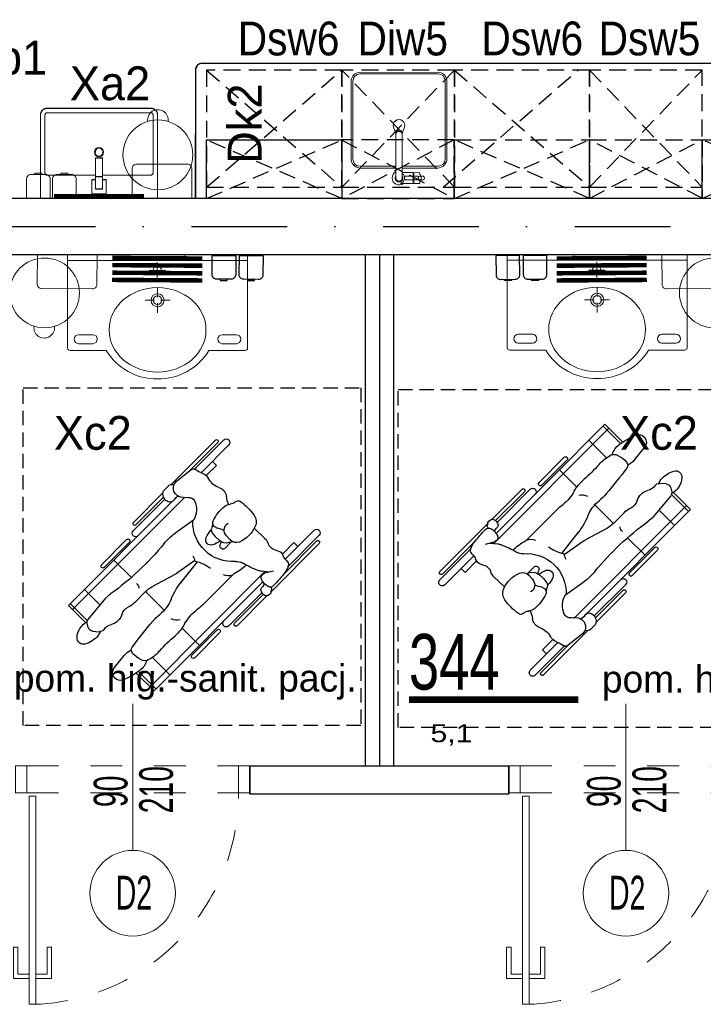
# Model space of a CAD drawing. Header units: millimetres. Extents: x 14495 to 271441, y -21035 to 2232.
# Tile 18 of 227: x 83581 to 83884, y -6124 to -5687. Entities that reach past the tile are written whole.
import ezdxf
from ezdxf.enums import TextEntityAlignment as Align

# ---------------------------------------------------------------- set-up
doc = ezdxf.new("R2010")
doc.units = ezdxf.units.MM
for name, pattern in [('$0$DASHED', [0.75, 0.5, -0.25]), ('DASHDOT', [1, 0.5, -0.25, 0, -0.25]), ('DASHED', [28.222222, 14.111111, -14.111111]), ('DASHED2', [9.525, 6.35, -3.175]), ('KRESKOWA2', [0.375, 0.25, -0.125])]:
    doc.linetypes.add(name, pattern=pattern)
for name, color, linetype in [('-- TECH  SYMBOLE', 1, 'Continuous'), ('-- TECH NIEPEŁNOSPRAWNI', 8, 'Continuous'), ('-- TECH SPRZĘT NIEPEŁN', 1, 'Continuous'), ('-- TECH WYPOSAŻENIE', 2, 'Continuous'), ('-TECH SANITARNA', 1, 'Continuous'), ('A-POW-NR', 1, 'Continuous'), ('A_OSIE', 252, 'DASHDOT'), ('A_PROJEKTOWANE', 3, 'Continuous'), ('A_SC_DZIAlOWE', 4, 'Continuous'), ('meble', 1, 'Continuous'), ('TECH Wyp.drobne', 1, 'Continuous')]:
    doc.layers.add(name, color=color, linetype=linetype)
for name, color, linetype, lineweight in [('03', 2, 'Continuous', 13), ('A_ARMATURA', 2, 'Continuous', 5), ('A_SANITARNE', 131, 'Continuous', 15), ('A_Stolarka_drzwi', 1, 'Continuous', 9), ('M_drzwi', 1, 'Continuous', 5), ('P-SANR-FIXT', 2, 'Continuous', 9), ('Q-SPCQ', 2, 'Continuous', 9), ('TECH Wyp-sanitar', 8, 'Continuous', 30)]:
    doc.layers.add(name, color=color, linetype=linetype, lineweight=lineweight)
doc.layers.add('A-POW', color=2, linetype='Continuous', plot=False)
doc.styles.add('arial-tab', font='arial.ttf')
doc.styles.add('ARIAL1_2', font='arial.ttf', dxfattribs={"width": 1.2})
doc.styles.add('arialce', font='ARIALN.TTF')
doc.styles.add('cent', font='swissel.ttf')
doc.styles.add('cg', font='GOTHIC.TTF')
doc.styles.add('ROMANS', font='romans', dxfattribs={"width": 0.6})
doc.styles.add('switz721ltexbt', font='swissel.ttf')

# ---------------------------------------------------------------- blocks, each defined once
blk = doc.blocks.new('DRZWI Z OSCIEZNICA NIEOKALAJACA 90')
at = {"linetype": 'DASHED'}
for p, q in [((-12, 5), (-12, 99)), ((0, 5), (0, 99))]:
    blk.add_line(p, q, dxfattribs=at)
at = {"ltscale": 0.05}
blk.add_line((-39.5, 52), (25.59, 52), dxfattribs=at)
for points in [[(-12, 99), (-12, 104), (0, 104), (0, 99)], [(93.91, 9.01), (1.43, 9.01), (1.43, 6.01), (93.91, 6.01)], [(-12, 0), (-12, 5), (0, 5), (0, 0)]]:
    blk.add_lwpolyline(points, close=True)
for points in [[(82.48, 9.01), (82.48, 16.01), (68.48, 16.01), (68.48, 14.01), (80.48, 14.01), (80.48, 9.01)], [(82.48, 6.01), (82.48, -0.99), (68.48, -0.99), (68.48, 1.01), (80.48, 1.01), (80.48, 6.01)]]:
    blk.add_lwpolyline(points)
at = {"linetype": 'DASHED'}
blk.add_arc((0, 5), 94, 2.4475, 90, dxfattribs=at)
blk = doc.blocks.new('SSCVCFDSS')
blk.add_line((0, 50.02), (0, 0))
blk.add_circle((0, -19), 19)
at = {"style": 'ROMANS', "text_generation_flag": 4, "width": 0.6}
blk.add_attdef('FD1-8', text='', height=13, rotation=270, dxfattribs=at).set_placement((6.15, 55.19), align=Align.RIGHT)
for tag, p in [('90', (-8.71, 25.47)), ('200', (8.16, 25.47))]:
    blk.add_attdef(tag, text='', height=13, rotation=270, dxfattribs=at).set_placement(p, align=Align.MIDDLE)
blk.add_attdef('AL6C', text='', height=13, dxfattribs=at).set_placement((-0.56, -18.64), align=Align.MIDDLE)
blk = doc.blocks.new('umywalka vb npnsp')
at = {"layer": 'A_SANITARNE', "color": 1}
for p, q in [((364034, 420745), (364034, 420781.5)), ((364034, 420745), (363997.5, 420745)), ((364034, 420745), (364034, 420708.5)), ((364034, 420745), (364070.5, 420745)), ((364032.5, 420626), (364032.5, 420668.5)), ((364019.5, 420613), (363977, 420613)), ((364032.5, 420600), (364032.5, 420557.5)), ((364045.5, 420613), (364088, 420613))]:
    blk.add_line(p, q, dxfattribs=at)
at = {"layer": 'A_SANITARNE', "color": 2}
for p, q in [((363682.5, 420460), (363745, 420460)), ((364382.5, 420460), (364320, 420460)), ((363745, 420420), (363682.5, 420420)), ((364320, 420420), (364382.5, 420420))]:
    blk.add_line(p, q, dxfattribs=at)
blk.add_lwpolyline([(363632.5, 420814), (363632.5, 420400, 0.368325), (363644, 420390), (363804.5, 420390, 0.267589), (364032.5, 420264), (364032.5, 420264, 0.267589), (364260.5, 420390), (364421, 420390, 0.368325), (364432.5, 420400), (364432.5, 420814), (363632.5, 420814)], format="xyb", dxfattribs=at)
blk.add_lwpolyline([(363632.5, 420814), (364432.5, 420814), (364432.5, 420789.5), (363632.5, 420789.5)], close=True, dxfattribs=at)
at = {"layer": 'A_SANITARNE', "color": 1}
for centre, radius in [((364034, 420745), 18.5), ((364032.5, 420613), 29), ((364032.5, 420613), 19)]:
    blk.add_circle(centre, radius, dxfattribs=at)
at = {"layer": 'A_SANITARNE', "color": 2}
for centre, start, end in [((363682.5, 420440), 90, 270), ((363745, 420440), 270, 90), ((364320, 420440), 90, 270), ((364382.5, 420440), 270, 90)]:
    blk.add_arc(centre, 20, start, end, dxfattribs=at)
blk.add_ellipse((364032.5, 420481.5), major_axis=(-215, 0), ratio=0.872093, dxfattribs=at)
blk = doc.blocks.new('umywalka niep')
at = {"layer": 'A_SANITARNE', "color": 2}
blk.add_rational_spline([(381657.8, 413758.7), (381657.8, 413759.6), (381658.4, 413760.2), (381659.3, 413760.2)], [1, 0.804737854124, 0.804737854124, 1], degree=3, dxfattribs=at)
blk.add_blockref('umywalka vb npnsp', (18028.8, -7053.8), dxfattribs=at)
blk = doc.blocks.new('Umywalka ceramiczna prostokątna - Umywalka nablatowa 60x45-V4-PW_K0')
at = {"layer": 'Q-SPCQ'}
for p, q in [((-13.5, 39.5), (-13.5, 2.5)), ((-11.5, 13.82), (-11.5, 39.5)), ((35.5, 42.5), (-10.5, 42.5)), ((-10.5, 40.5), (35.5, 40.5)), ((36.5, 39.5), (36.5, 13.82)), ((38.5, 2.5), (38.5, 39.5)), ((14, 20.41), (11, 20.41)), ((11, 20.41), (11, 18.11)), ((14, 20.41), (11, 20.41)), ((11, 12.15), (11, 18.11)), ((14, 18.11), (14, 20.41)), ((14, 18.11), (14, 12.15)), ((11, 12.82), (-10.5, 12.82)), ((9.32, 10.62), (9.32, 4.66)), ((11, 10.81), (9.51, 10.81)), ((11, 8.65), (11, 12.15)), ((14, 12.15), (11, 12.15)), ((35.5, 12.82), (14, 12.82)), ((14, 12.15), (14, 8.65)), ((15.46, 10.81), (14, 10.81)), ((15.65, 4.66), (15.65, 10.62)), ((9.47, 4.51), (15.5, 4.51)), ((11, 6.65), (11, 8.65)), ((14, 6.65), (11, 6.65)), ((14, 8.65), (14, 6.65)), ((-13.5, 2.5), (38.5, 2.5))]:
    blk.add_line(p, q, dxfattribs=at)
at = {"layer": 'Q-SPCQ', "flags": 128}
for points in [[(-10.5, 42.5), (-10.62, 42.5), (-10.74, 42.49), (-10.86, 42.48), (-10.98, 42.46), (-11.1, 42.44), (-11.21, 42.41), (-11.33, 42.38), (-11.44, 42.35), (-11.56, 42.31), (-11.67, 42.26), (-11.78, 42.21), (-11.89, 42.16), (-11.99, 42.1), (-12.09, 42.04), (-12.19, 41.98), (-12.29, 41.91), (-12.39, 41.83), (-12.48, 41.76), (-12.57, 41.67), (-12.65, 41.59), (-12.73, 41.5), (-12.81, 41.41), (-12.89, 41.32), (-12.96, 41.22), (-13.02, 41.12), (-13.09, 41.02), (-13.15, 40.91), (-13.2, 40.81), (-13.25, 40.7), (-13.3, 40.59), (-13.34, 40.47), (-13.37, 40.36), (-13.41, 40.24), (-13.43, 40.13), (-13.46, 40.01), (-13.47, 39.89), (-13.49, 39.77), (-13.5, 39.65), (-13.5, 39.53), (-13.5, 39.5)], [(-11.5, 39.5), (-11.5, 39.54), (-11.5, 39.58), (-11.49, 39.62), (-11.49, 39.66), (-11.48, 39.7), (-11.47, 39.74), (-11.46, 39.78), (-11.45, 39.81), (-11.44, 39.85), (-11.42, 39.89), (-11.4, 39.93), (-11.39, 39.96), (-11.37, 40), (-11.35, 40.03), (-11.33, 40.06), (-11.3, 40.1), (-11.28, 40.13), (-11.25, 40.16), (-11.22, 40.19), (-11.2, 40.22), (-11.17, 40.24), (-11.14, 40.27), (-11.11, 40.3), (-11.07, 40.32), (-11.04, 40.34), (-11.01, 40.36), (-10.97, 40.38), (-10.94, 40.4), (-10.9, 40.42), (-10.86, 40.43), (-10.82, 40.45), (-10.79, 40.46), (-10.75, 40.47), (-10.71, 40.48), (-10.67, 40.49), (-10.63, 40.49), (-10.59, 40.5), (-10.55, 40.5), (-10.51, 40.5), (-10.5, 40.5)], [(-11.49, 39.63), (-11.5, 39.59), (-11.5, 39.55), (-11.5, 39.51), (-11.5, 39.5)], [(-11.1, 40.3), (-11.13, 40.28), (-11.16, 40.25), (-11.19, 40.22), (-11.22, 40.2), (-11.24, 40.17)], [(-10.5, 40.5), (-10.54, 40.5), (-10.58, 40.5), (-10.62, 40.49), (-10.66, 40.49)], [(38.5, 39.5), (38.5, 39.62), (38.49, 39.74), (38.48, 39.86), (38.46, 39.98), (38.44, 40.1), (38.41, 40.21), (38.38, 40.33), (38.35, 40.44), (38.31, 40.56), (38.26, 40.67), (38.21, 40.78), (38.16, 40.89), (38.1, 40.99), (38.04, 41.09), (37.98, 41.19), (37.91, 41.29), (37.83, 41.39), (37.76, 41.48), (37.67, 41.57), (37.59, 41.65), (37.5, 41.73), (37.41, 41.81), (37.32, 41.89), (37.22, 41.96), (37.12, 42.02), (37.02, 42.09), (36.91, 42.15), (36.81, 42.2), (36.7, 42.25), (36.59, 42.3), (36.47, 42.34), (36.36, 42.37), (36.24, 42.41), (36.13, 42.43), (36.01, 42.46), (35.89, 42.47), (35.77, 42.49), (35.65, 42.5), (35.53, 42.5), (35.5, 42.5)], [(35.63, 40.49), (35.59, 40.5), (35.55, 40.5), (35.51, 40.5), (35.5, 40.5)], [(35.5, 40.5), (35.54, 40.5), (35.58, 40.5), (35.62, 40.49), (35.66, 40.49), (35.7, 40.48), (35.74, 40.47), (35.78, 40.46), (35.81, 40.45), (35.85, 40.44), (35.89, 40.42), (35.93, 40.4), (35.96, 40.39), (36, 40.37), (36.03, 40.35), (36.06, 40.33), (36.1, 40.3), (36.13, 40.28), (36.16, 40.25), (36.19, 40.22), (36.22, 40.2), (36.24, 40.17), (36.27, 40.14), (36.3, 40.11), (36.32, 40.07), (36.34, 40.04), (36.36, 40.01), (36.38, 39.97), (36.4, 39.94), (36.42, 39.9), (36.43, 39.86), (36.45, 39.82), (36.46, 39.79), (36.47, 39.75), (36.48, 39.71), (36.49, 39.67), (36.49, 39.63), (36.5, 39.59), (36.5, 39.55), (36.5, 39.51), (36.5, 39.5)], [(36.3, 40.1), (36.28, 40.13), (36.25, 40.16), (36.22, 40.19), (36.2, 40.22), (36.17, 40.24)], [(36.5, 39.5), (36.5, 39.54), (36.5, 39.58), (36.49, 39.62), (36.49, 39.66)], [(-11.5, 13.82), (-11.5, 13.78), (-11.5, 13.74), (-11.49, 13.7), (-11.49, 13.66)], [(-10.5, 12.82), (-10.54, 12.82), (-10.58, 12.82), (-10.62, 12.82), (-10.66, 12.83), (-10.7, 12.84), (-10.74, 12.85), (-10.78, 12.86), (-10.81, 12.87), (-10.85, 12.88), (-10.89, 12.9), (-10.93, 12.91), (-10.96, 12.93), (-11, 12.95), (-11.03, 12.97), (-11.06, 12.99), (-11.1, 13.02), (-11.13, 13.04), (-11.16, 13.07), (-11.19, 13.09), (-11.22, 13.12), (-11.24, 13.15), (-11.27, 13.18), (-11.3, 13.21), (-11.32, 13.24), (-11.34, 13.28), (-11.36, 13.31), (-11.38, 13.35), (-11.4, 13.38), (-11.42, 13.42), (-11.43, 13.45), (-11.45, 13.49), (-11.46, 13.53), (-11.47, 13.57), (-11.48, 13.61), (-11.49, 13.65), (-11.49, 13.69), (-11.5, 13.73), (-11.5, 13.77), (-11.5, 13.81), (-11.5, 13.82)], [(-11.3, 13.22), (-11.28, 13.19), (-11.25, 13.16), (-11.22, 13.13), (-11.2, 13.1), (-11.17, 13.07)], [(36.5, 13.82), (36.5, 13.78), (36.5, 13.74), (36.49, 13.7), (36.49, 13.66), (36.48, 13.62), (36.47, 13.58), (36.46, 13.54), (36.45, 13.5), (36.44, 13.46), (36.42, 13.43), (36.4, 13.39), (36.39, 13.36), (36.37, 13.32), (36.35, 13.29), (36.33, 13.25), (36.3, 13.22), (36.28, 13.19), (36.25, 13.16), (36.22, 13.13), (36.2, 13.1), (36.17, 13.07), (36.14, 13.05), (36.11, 13.02), (36.07, 13), (36.04, 12.98), (36.01, 12.95), (35.97, 12.94), (35.94, 12.92), (35.9, 12.9), (35.86, 12.89), (35.82, 12.87), (35.79, 12.86), (35.75, 12.85), (35.71, 12.84), (35.67, 12.83), (35.63, 12.83), (35.59, 12.82), (35.55, 12.82), (35.51, 12.82), (35.5, 12.82)], [(36.1, 13.02), (36.13, 13.04), (36.16, 13.07), (36.19, 13.09), (36.22, 13.12), (36.24, 13.15)], [(36.49, 13.69), (36.5, 13.73), (36.5, 13.77), (36.5, 13.81), (36.5, 13.82)], [(-10.63, 12.83), (-10.59, 12.82), (-10.55, 12.82), (-10.51, 12.82), (-10.5, 12.82)], [(35.5, 12.82), (35.54, 12.82), (35.58, 12.82), (35.62, 12.82), (35.66, 12.83)]]:
    blk.add_lwpolyline(points, dxfattribs=at)
at = {"layer": 'Q-SPCQ'}
for centre, radius, start, end in [((12.5, 23), 2, 0, 180), ((12.5, 23), 2, 180, 360), ((12.5, 23), 1.82, 165.1578, 180), ((12.5, 23), 1.82, 180, 191.3408), ((12.5, 23), 1.63, 175.3673, 180), ((12.5, 23), 1.63, 175.3673, 180), ((12.5, 23), 1.63, 180, 198.6206), ((12.5, 23), 1.63, 180, 198.6206), ((12.5, 23), 1.82, 208.9833, 219.7338), ((12.5, 23), 1.82, 95.8453, 146.6627), ((12.5, 23), 1.63, 216.8749, 225), ((12.5, 23), 1.63, 216.8749, 225), ((12.5, 23), 1.82, 85.131, 94.1833), ((12.5, 23), 1.82, 275.8453, 326.6627), ((12.5, 23), 1.82, 52.7593, 62.7191), ((12.5, 23), 1.63, 36.8749, 45), ((12.5, 23), 1.63, 36.8749, 45), ((12.5, 23), 1.82, 45, 49.4056), ((12.5, 23), 1.82, 28.9833, 39.7338), ((12.5, 23), 1.63, 0, 18.6206), ((12.5, 23), 1.63, 0, 18.6206), ((12.5, 23), 1.63, 355.3673, 360), ((12.5, 23), 1.63, 355.3673, 360), ((12.5, 23), 1.82, 345.1578, 360), ((12.5, 23), 1.82, 0, 11.3408), ((12.5, 23), 1.82, 225, 229.4056), ((12.5, 23), 1.82, 232.7593, 242.7191), ((12.5, 23), 1.82, 265.131, 274.1833), ((9.51, 10.62), 0.187, 90, 180), ((9.51, 10.62), 0.187, 120, 150), ((9.51, 10.62), 0.187, 120, 150), ((9.51, 10.62), 0.187, 120, 150), ((15.46, 10.62), 0.187, 0, 90), ((15.46, 10.62), 0.187, 30, 60), ((15.46, 10.62), 0.187, 30, 60), ((15.46, 10.62), 0.187, 30, 60), ((9.47, 4.66), 0.149, 180, 270), ((15.5, 4.66), 0.149, 270, 360)]:
    blk.add_arc(centre, radius, start, end, dxfattribs=at)
blk = doc.blocks.new('Sink-Top_Mount-Kitchen-All_in_One-KOHLER-Verse-K-RH28176 - NA-Stainless Steel-2198421-PW_K0')
at = {"layer": 'P-SANR-FIXT'}
for p, q in [((1.9, 28.2), (0.66, 28.2)), ((6.2, 28.2), (1.9, 28.2)), ((6.2, 28.2), (1.9, 28.2)), ((2.75, 26.59), (6.2, 26.59)), ((6.26, 28.04), (6.26, 28.14)), ((6.26, 28.04), (6.26, 28.14)), ((6.56, 27.9), (6.26, 28.04)), ((6.26, 28.04), (6.56, 27.9)), ((6.26, 23.44), (6.26, 28.04)), ((6.56, 28.04), (6.56, 27.9)), ((6.56, 27.9), (6.56, 28.04)), ((6.56, 23.58), (6.56, 27.9)), ((9.05, 28.14), (6.61, 28.1)), ((6.61, 28.1), (9.05, 28.14)), ((9.54, 26.51), (8.89, 26.39)), ((10.27, 26.63), (9.54, 26.51)), ((10.27, 26.63), (9.54, 26.51)), ((9.81, 26.38), (9.81, 25.09)), ((9.88, 26.5), (10.14, 26.61)), ((-1.4, 22.98), (-1.4, 25.74)), ((-1.4, 22.98), (-1.4, 5.99)), ((1.41, 22.98), (1.41, 25.63)), ((1.41, 5.98), (1.41, 22.98)), ((1.9, 23.29), (6.2, 23.29)), ((2.75, 24.89), (6.2, 24.89)), ((6.26, 23.44), (6.56, 23.58)), ((6.26, 23.35), (6.26, 23.44)), ((6.56, 23.58), (6.56, 23.44)), ((6.61, 23.39), (9.05, 23.35)), ((8.67, 25.31), (8.67, 26.18)), ((9.54, 24.98), (8.89, 25.09)), ((9.54, 24.98), (10.36, 24.84)), ((10.36, 24.84), (9.54, 24.98)), ((9.88, 24.98), (10.14, 24.87)), ((-21.21, 17.66), (-21.21, -17.66)), ((-17.34, 20.49), (-1.4, 20.49)), ((-17.09, 21.31), (-1.4, 21.31)), ((1.41, 21.31), (17.09, 21.31)), ((17.34, 20.49), (1.41, 20.49)), ((-20.52, 17.32), (-20.52, -17.32)), ((20.52, 17.32), (20.52, -17.32)), ((21.24, 17.15), (21.24, -17.15)), ((-1.4, 5.99), (-2.41, 3.21)), ((2.41, 3.21), (1.41, 5.98)), ((-18.02, -21.2), (18.02, -21.2)), ((-17.34, -20.49), (17.34, -20.49))]:
    blk.add_line(p, q, dxfattribs=at)
for centre, radius, start, end in [((0.01, 25.74), 3.1, 52.3561, 242.9065), ((0.01, 25.74), 3.1, 52.3561, 242.9065), ((0.01, 25.74), 1.74, 323.2478, 215.9549), ((0, 25.74), 1.41, 355.4368, 180), ((-0.19, 25.74), 2.6, 307.8866, 70.8028), ((6.2, 28.14), 0.0595, 0, 90), ((6.2, 28.14), 0.0595, 0, 90), ((6.06, 26.46), 0.196, 346.1171, 44.3003), ((6.62, 28.04), 0.0568, 91.0001, 180), ((6.62, 28.04), 0.0568, 91.0001, 180), ((6.79, 26.34), 0.228, 139.824, 187.5734), ((23.03, -242.25), 269.24, 93.1404, 93.4966), ((8.81, 26.2), 0.15, 130.7216, 188.3589), ((8.95, 26.03), 0.364, 100, 130.7216), ((9.96, 26.38), 0.142, 121.5021, 180), ((10.35, 25.74), 0.9, 270.5499, 95.556), ((10.35, 25.74), 0.9, 270.5499, 95.556), ((0.01, 25.74), 3.1, 296.7952, 307.6439), ((6.06, 25.03), 0.196, 315.6997, 13.8829), ((6.2, 23.35), 0.0595, 270, 360), ((6.79, 25.14), 0.228, 172.4266, 220.176), ((6.62, 23.44), 0.0568, 180, 268.9999), ((8.01, 34.63), 9.74, 261.7524, 271.6107), ((8.81, 25.29), 0.15, 171.6411, 229.2784), ((8.95, 25.45), 0.364, 229.2784, 260), ((9.93, 25.09), 0.12, 180, 244.398), ((-17.09, 17.15), 4.16, 90, 173.0533), ((-17.34, 17.32), 3.17, 90, 180), ((17.09, 17.15), 4.16, 360, 90), ((17.34, 17.32), 3.17, 0, 90), ((0, 2.33), 2.57, 160, 20), ((-17.34, -17.32), 3.18, 180, 270), ((17.34, -17.32), 3.17, 270, 360), ((17.09, -17.15), 4.16, 282.9402, 0), ((-17.09, -17.15), 4.16, 186.9467, 257.0598)]:
    blk.add_arc(centre, radius, start, end, dxfattribs=at)
for centre, major_axis, ratio, start_param, end_param in [((9.04, 25.73), (0, 2.42), 0.113203, 5.594218, 6.231005), ((0, 5.79), (1.41, 0), 0.945181, 2.930002, 6.494496), ((0, 6.35), (1.41, 0), 0.941223, 3.210567, 6.283185)]:
    blk.add_ellipse(centre, major_axis=major_axis, ratio=ratio, start_param=start_param, end_param=end_param, dxfattribs=at)
for points, knots in [([(2.45, 25.74), (2.45, 25.78), (2.45, 25.86), (2.46, 25.96), (2.47, 26.05), (2.47, 26.11), (2.48, 26.16), (2.49, 26.2), (2.49, 26.23), (2.5, 26.26), (2.51, 26.3), (2.52, 26.35), (2.54, 26.39), (2.55, 26.43), (2.57, 26.45), (2.59, 26.47), (2.61, 26.5), (2.65, 26.53), (2.69, 26.57), (2.73, 26.58), (2.75, 26.59)], [0, 0, 0, 0, 0.125, 0.25, 0.3125, 0.375, 0.4375, 0.46875, 0.5, 0.53125, 0.5625, 0.625, 0.6875, 0.71875, 0.75, 0.78125, 0.8125, 0.875, 0.9375, 1, 1, 1, 1]), ([(8.28, 26.59), (8.3, 26.58), (8.34, 26.56), (8.39, 26.53), (8.42, 26.5), (8.44, 26.47), (8.46, 26.45), (8.47, 26.42), (8.48, 26.39), (8.5, 26.34), (8.51, 26.29), (8.52, 26.25), (8.52, 26.22), (8.53, 26.19), (8.54, 26.15), (8.54, 26.1), (8.55, 26.04), (8.55, 25.96), (8.56, 25.86), (8.56, 25.78), (8.56, 25.74)], [-1, -1, -1, -1, -0.9375, -0.875, -0.8125, -0.78125, -0.75, -0.71875, -0.6875, -0.625, -0.5625, -0.53125, -0.5, -0.46875, -0.4375, -0.375, -0.3125, -0.25, -0.125, 0, 0, 0, 0]), ([(9.54, 26.51), (9.53, 26.56), (9.5, 26.67), (9.46, 26.79), (9.43, 26.89), (9.41, 26.96), (9.38, 27.03), (9.36, 27.09), (9.35, 27.14), (9.33, 27.18), (9.31, 27.24), (9.29, 27.3), (9.27, 27.36), (9.25, 27.42), (9.23, 27.5), (9.22, 27.55), (9.21, 27.59)], [0, 0, 0, 0, 0.125, 0.25, 0.3125, 0.375, 0.4375, 0.5, 0.53125, 0.5625, 0.625, 0.6875, 0.75, 0.8125, 0.875, 1, 1, 1, 1]), ([(2.45, 25.74), (2.45, 25.7), (2.45, 25.62), (2.46, 25.52), (2.47, 25.44), (2.47, 25.38), (2.48, 25.33), (2.49, 25.29), (2.49, 25.26), (2.5, 25.23), (2.51, 25.19), (2.52, 25.14), (2.54, 25.09), (2.55, 25.06), (2.57, 25.03), (2.59, 25.01), (2.61, 24.98), (2.65, 24.95), (2.69, 24.92), (2.73, 24.9), (2.75, 24.89)], [0, 0, 0, 0, 0.125, 0.25, 0.3125, 0.375, 0.4375, 0.46875, 0.5, 0.53125, 0.5625, 0.625, 0.6875, 0.71875, 0.75, 0.78125, 0.8125, 0.875, 0.9375, 1, 1, 1, 1]), ([(8.28, 24.9), (8.3, 24.9), (8.34, 24.92), (8.39, 24.95), (8.42, 24.99), (8.44, 25.01), (8.46, 25.04), (8.47, 25.06), (8.48, 25.09), (8.5, 25.14), (8.51, 25.19), (8.52, 25.23), (8.52, 25.26), (8.53, 25.29), (8.54, 25.33), (8.54, 25.38), (8.55, 25.44), (8.55, 25.52), (8.56, 25.62), (8.56, 25.7), (8.56, 25.74)], [-1, -1, -1, -1, -0.9375, -0.875, -0.8125, -0.78125, -0.75, -0.71875, -0.6875, -0.625, -0.5625, -0.53125, -0.5, -0.46875, -0.4375, -0.375, -0.3125, -0.25, -0.125, 0, 0, 0, 0]), ([(9.21, 23.89), (9.22, 23.93), (9.23, 23.98), (9.25, 24.06), (9.27, 24.12), (9.29, 24.18), (9.31, 24.25), (9.33, 24.3), (9.35, 24.35), (9.36, 24.39), (9.38, 24.45), (9.41, 24.52), (9.43, 24.59), (9.46, 24.69), (9.5, 24.82), (9.53, 24.92), (9.54, 24.98)], [0, 0, 0, 0, 0.125, 0.1875, 0.25, 0.3125, 0.375, 0.4375, 0.46875, 0.5, 0.5625, 0.625, 0.6875, 0.75, 0.875, 1, 1, 1, 1])]:
    blk.add_open_spline(points, degree=3, knots=knots, dxfattribs=at)
for points in [[(9.21, 27.59), (9.21, 27.64), (9.19, 27.73), (9.17, 27.84), (9.15, 27.94), (9.13, 28.02), (9.1, 28.08), (9.08, 28.12), (9.06, 28.13), (9.05, 28.14)], [(9.54, 26.51), (9.51, 26.65), (9.43, 26.92), (9.29, 27.29), (9.23, 27.49), (9.21, 27.59)], [(9.05, 23.35), (9.06, 23.35), (9.08, 23.36), (9.1, 23.4), (9.13, 23.47), (9.15, 23.54), (9.17, 23.64), (9.19, 23.76), (9.21, 23.85), (9.21, 23.89)], [(9.54, 24.98), (9.51, 24.83), (9.43, 24.56), (9.29, 24.2), (9.23, 23.99), (9.21, 23.89)]]:
    blk.add_open_spline(points, degree=3, dxfattribs=at)
blk = doc.blocks.new('niepełnosprawny')
at = {"layer": '-- TECH SPRZĘT NIEPEŁN', "color": 8, "linetype": 'DASHED2'}
blk.add_lwpolyline([(0, 0), (150, 0), (150, 150), (0, 150)], close=True, dxfattribs=at)
at = {"color": 252}
for p, q in [((48.81, 78.49), (98.5, 128.03)), ((50.55, 83.75), (96.73, 129.8)), ((103.44, 121.4), (95.9, 128.97)), ((104.29, 122.22), (96.73, 129.8)), ((96.56, 115.8), (89.65, 122.74)), ((102.89, 121.08), (93.5, 113.25)), ((106.38, 121.06), (104.56, 121.48)), ((108.08, 119.1), (108.33, 116.21)), ((67.44, 104.01), (78.65, 115.18)), ((68.64, 102.8), (79.85, 113.97)), ((76.53, 109.66), (84.24, 101.92)), ((124.41, 109.47), (118.88, 105.04)), ((46.67, 87.92), (59.79, 101)), ((49.48, 87.1), (63.48, 101.06)), ((48.59, 87.63), (60.89, 99.89)), ((95.34, 100.38), (90.54, 95.64)), ((125.99, 98.78), (133.76, 90.99)), ((126.68, 99.76), (134.59, 91.82)), ((81.65, 42.57), (132.83, 93.59)), ((88.32, 92.66), (83.28, 83.24)), ((86.14, 43.52), (134.59, 91.82)), ((90.52, 95.62), (98.8, 87.32)), ((119.74, 92.55), (127.51, 84.76)), ((23.27, 64.59), (42.97, 84.23)), ((45.28, 87.25), (43.68, 85.63)), ((41.51, 81.82), (36.44, 75.54)), ((48.38, 81.59), (49.73, 82.94)), ((58.81, 74.31), (64.73, 82.64)), ((76.71, 73.72), (81.8, 80.85)), ((77.24, 72.74), (86.69, 80.08)), ((106.69, 79.4), (114.39, 71.68)), ((24.38, 63.49), (36.36, 75.44)), ((107.51, 63.82), (118.72, 74.99)), ((23.2, 60.9), (36.17, 73.83)), ((25.41, 58.69), (37.73, 70.97)), ((82.76, 56.53), (96.49, 70.37)), ((108.71, 62.61), (119.92, 73.79)), ((34.45, 64.17), (32.68, 65.94)), ((34.45, 64.17), (39.01, 68.72)), ((60.48, 65.72), (62.59, 66.34)), ((66.1, 64.6), (64.24, 66.03)), ((66.22, 64.49), (67.8, 62.74)), ((68.33, 62.01), (69.79, 62.52)), ((67.59, 58), (65.78, 59.63)), ((68.36, 57.02), (68.78, 58.58)), ((68.57, 57.8), (71.18, 60.21)), ((91.02, 43.97), (105.75, 58.66)), ((91.79, 43.32), (104.58, 56.07)), ((92.39, 41.72), (105.68, 54.97)), ((62.36, 47.32), (66.88, 42.58)), ((81.85, 40.7), (81.48, 44.24)), ((69.17, 18.56), (90.42, 39.75)), ((81.37, 38.77), (82.34, 42.64)), ((81.79, 41.32), (81.96, 41.14)), ((90.63, 39.78), (89.62, 39.63)), ((92.27, 41.46), (91.49, 40.32)), ((63.27, 20.71), (76.18, 33.59)), ((65.48, 18.5), (79.33, 32.31)), ((68.06, 19.67), (82.57, 34.13)), ((68.78, 29.74), (73.88, 34.82)), ((68.78, 29.74), (70.54, 27.97))]:
    blk.add_line(p, q, dxfattribs=at)
for centre, radius, start, end in [((111.33, 117.6), 8.42, 92.0801, 152.3176), ((102.55, 125.67), 11.71, 309.8076, 344.0873), ((111.13, 123.23), 2.79, 344.0873, 92.0801), ((104.13, 119.6), 1.93, 77.0103, 129.8071), ((105.88, 118.9), 2.21, 4.9834, 77.0103), ((79.25, 114.58), 0.85, 314.9142, 134.9142), ((110.36, 109.57), 5.38, 124.7918, 166.9989), ((105.9, 115.99), 2.44, 304.7918, 4.9834), ((107.45, 119.78), 4.04, 282.636, 309.8076), ((-7.73, 182.16), 122.05, 309.0761, 324.4036), ((100.85, 104.43), 11.48, 129.8071, 144.4036), ((99.03, 112.19), 6.25, 286.0249, 346.9989), ((126.57, 106.78), 3.45, 336.8833, 128.6769), ((102.23, 101.07), 5.32, 106.0249, 155.0414), ((124.41, 98.13), 8.85, 128.6769, 154.4635), ((97.6, 119.15), 34.95, 323.1752, 336.8833), ((60.34, 100.44), 0.781, 314.9142, 134.9142), ((64.58, 99.95), 1.56, 314.9142, 134.9142), ((68.04, 103.4), 0.85, 134.9142, 314.9142), ((88.21, 107.59), 10.14, 314.6602, 335.0414), ((249.89, -78.93), 225.21, 126.7532, 130.4972), ((116.44, 99.76), 2.19, 46.2022, 126.7532), ((107.46, 90.39), 15.16, 28.3964, 46.2022), ((89.04, 101.08), 2.52, 214.2913, 270.2275), ((117.64, 95.9), 3.59, 329.7496, 28.3964), ((118.44, 103.54), 8.91, 287.5671, 323.1752), ((99.28, 86.8), 12.43, 134.6602, 151.8587), ((118.76, 74.62), 23.29, 130.4972, 140.9702), ((103.91, 103.91), 19.48, 311.2166, 329.7496), ((46.91, 85.64), 2.29, 95.9124, 135.2876), ((47.07, 84.08), 3.86, 21.6213, 95.9124), ((87.4, 100.04), 17.08, 292.3021, 320.9702), ((160.39, 39.43), 66.23, 131.2166, 139.4117), ((44.6, 79.33), 3.97, 23.0576, 141.0879), ((45.49, 83.83), 2.56, 135.2876, 199.0105), ((48.74, 84.75), 2.06, 299.3232, 21.6213), ((84.46, 68.62), 24.2, 129.0761, 144.5991), ((64.04, 93.53), 21.81, 324.4898, 331.8587), ((105.55, 55.79), 30.75, 112.3021, 130.5822), ((98.17, 81.67), 5.1, 343.6072, 29.25), ((51.53, 79.78), 3.63, 119.3232, 158.5971), ((41.65, 78.08), 7.18, 349.4627, 23.0576), ((95.54, 94.99), 19.16, 299.084, 319.4117), ((37.8, 74.45), 1.75, 141.0879, 213.4671), ((51.38, 76.27), 2.72, 169.4627, 244.8586), ((59.57, 57.07), 17.61, 355.5754, 91.6), ((82.24, 90.41), 17.58, 244.2845, 252.7304), ((114.36, 61.15), 19.56, 119.084, 142.3635), ((119.32, 74.39), 0.85, 314.9142, 134.9142), ((21.26, 63.51), 18.09, 22.0627, 33.4671), ((42.99, 72.32), 5.36, 202.0627, 241.4836), ((54.05, 81.97), 9.02, 244.8586, 301.8594), ((94.58, 77.41), 17.97, 192.1882, 216.1337), ((75.87, 90.84), 29.05, 315.2262, 322.3635), ((36.54, 60.45), 8.14, 18.4308, 61.4836), ((60.04, 63.6), 2.17, 14.0842, 114.5005), ((63.11, 64.55), 1.86, 52.4373, 106.2854), ((70.78, 58.8), 10.8, 113.3822, 135.1523), ((67.46, 66.49), 2.42, 342.2091, 113.3822), ((61.22, 68.49), 8.97, 318.6218, 342.2091), ((23.83, 64.04), 0.781, 134.9142, 314.9142), ((48.96, 64.59), 4.95, 198.4308, 262.4364), ((66.49, 49.45), 17.71, 114.5005, 141.3241), ((97.1, 72.89), 36.04, 194.0842, 199.799), ((65.53, 63.87), 0.929, 42.02, 52.4373), ((64.49, 59.76), 4.45, 344.6393, 42.02), ((70.25, 61.22), 1.38, 312.7414, 109.1452), ((104.65, 59.76), 1.56, 314.9142, 134.9142), ((108.11, 63.22), 0.85, 134.9142, 314.9142), ((24.3, 59.8), 1.56, 134.9142, 314.9142), ((46.78, 48.12), 11.66, 64.6399, 82.4364), ((48.23, 58.22), 3.45, 315.8677, 356.2431), ((56.18, 57.7), 4.51, 141.3241, 176.2431), ((63.24, 57.1), 3.58, 44.9142, 150.3518), ((65.2, 55.34), 3.58, 337.2881, 47.9487), ((78.06, 58.83), 5.46, 340.0191, 23.7416), ((52.03, 54.54), 1.84, 135.8677, 215.1309), ((70.93, 67.84), 24.94, 215.1309, 234.9585), ((56.31, 59.06), 13.21, 293.0477, 337.2881), ((82.68, 55.29), 5.58, 175.5754, 210.5582), ((62.59, 66.81), 22.64, 315.484, 332.9886), ((105.13, 55.52), 0.781, 314.9142, 134.9142), ((39.97, 30.07), 44.02, 20.7313, 30.5582), ((59.51, 51.55), 5.05, 234.9585, 293.0477), ((75.82, 43.64), 5.69, 6.0149, 20.7313), ((84.4, 42.12), 2.13, 59.267, 165.9433), ((81.38, 37.04), 8.04, 31.2032, 59.267), ((86.67, 45.33), 2.41, 274.4036, 322.7407), ((89.64, 43.07), 1.32, 82.6942, 142.7407), ((89.4, 41.25), 3.15, 19.3206, 82.6942), ((70.93, 46.43), 5.58, 223.6333, 251.3772), ((67.69, 36.81), 4.56, 8.0457, 71.3772), ((86.68, 40.25), 1.84, 314.2095, 31.2032), ((89.46, 40.71), 1.1, 211.3327, 278.7192), ((90.44, 41.04), 1.28, 278.7192, 325.6132), ((91.5, 41.99), 0.934, 325.6132, 19.3206), ((75.93, 37.98), 3.76, 188.0457, 250.1291), ((31.71, 96.75), 80.67, 308.4599, 314.2095), ((72.79, 29.3), 5.46, 41.141, 70.1291), ((78.49, 34.28), 2.1, 221.141, 280.3265), ((77.64, 38.93), 6.83, 280.3265, 308.4599), ((64.37, 19.61), 1.56, 134.9142, 314.9142), ((68.61, 19.12), 0.781, 134.9142, 314.9142)]:
    blk.add_arc(centre, radius, start, end, dxfattribs=at)
blk = doc.blocks.new('POW')
at = {"const_width": 5}
blk.add_lwpolyline([(125.32, 0), (0, 0)], dxfattribs=at)
at = {"style": 'switz721ltexbt'}
blk.add_attdef('001', (-1.78, 12.35), '', height=41.18, dxfattribs=at)

msp = doc.modelspace()

# ---------------------------------------------------------------- linework, layer by layer
at = {"layer": '-- TECH WYPOSAŻENIE', "color": 2}
for p, q in [((83658.93, -5708.97), (83658.92, -5765.97)), ((83659.02, -5708.97), (83659.02, -5765.97)), ((83993.94, -5705.97), (83661.93, -5705.97)), ((83994.03, -5705.97), (83662.02, -5705.97))]:
    msp.add_line(p, q, dxfattribs=at)
at = {"layer": '-- TECH WYPOSAŻENIE', "color": 252, "linetype": 'KRESKOWA2', "ltscale": 30}
for p, q in [((83663.94, -5708.97), (83723.94, -5760.97)), ((83663.94, -5760.97), (83723.94, -5708.97)), ((83773.97, -5760.94), (83723.94, -5708.97)), ((83773.94, -5708.94), (83724.01, -5760.97)), ((83768.93, -5760.94), (83828.93, -5708.94)), ((83773.94, -5708.94), (83833.94, -5760.94)), ((83833.94, -5760.96), (83883.94, -5708.96)), ((83833.94, -5708.96), (83883.94, -5760.96))]:
    msp.add_line(p, q, dxfattribs=at)
at = {"layer": '-- TECH WYPOSAŻENIE', "color": 1, "linetype": 'KRESKOWA2', "ltscale": 30}
for p, q in [((83663.94, -5765.97), (83723.94, -5739.95)), ((83723.94, -5765.94), (83663.94, -5739.96)), ((83723.88, -5739.96), (83773.88, -5765.95)), ((83773.88, -5739.93), (83723.9, -5765.98)), ((83833.94, -5765.91), (83773.93, -5739.94)), ((83773.94, -5765.94), (83833.93, -5739.92)), ((83883.94, -5765.9), (83833.93, -5739.92)), ((83833.94, -5765.92), (83883.93, -5739.9)), ((83943.94, -5765.88), (83883.93, -5739.9)), ((83883.94, -5765.91), (83943.93, -5739.88))]:
    msp.add_line(p, q, dxfattribs=at)
at = {"layer": '-- TECH WYPOSAŻENIE', "color": 252, "linetype": 'KRESKOWA2', "ltscale": 30}
for points in [[(83663.94, -5708.97), (83663.94, -5760.97), (83723.94, -5760.97), (83723.94, -5708.97)], [(83773.97, -5760.94), (83773.94, -5708.94), (83723.94, -5708.97), (83723.96, -5760.97)], [(83773.94, -5708.94), (83773.94, -5760.94), (83833.94, -5760.94), (83833.94, -5708.94)], [(83833.94, -5708.96), (83833.94, -5760.96), (83883.94, -5760.96), (83883.94, -5708.96)]]:
    msp.add_lwpolyline(points, close=True, dxfattribs=at)
at = {"layer": '-- TECH WYPOSAŻENIE', "color": 1, "linetype": 'KRESKOWA2', "ltscale": 30}
for points in [[(83723.94, -5765.96), (83773.88, -5765.95), (83773.88, -5739.95), (83723.88, -5739.96)], [(83773.93, -5739.94), (83833.93, -5739.92), (83833.94, -5765.92), (83773.94, -5765.94)], [(83833.93, -5739.92), (83883.93, -5739.9), (83883.94, -5765.91), (83833.94, -5765.92)], [(83883.93, -5739.9), (83943.93, -5739.88), (83943.94, -5765.89), (83883.94, -5765.91)]]:
    msp.add_lwpolyline(points, close=True, dxfattribs=at)
at = {"layer": '-- TECH WYPOSAŻENIE', "color": 2}
for centre in [(83661.93, -5708.97), (83662.02, -5708.97)]:
    msp.add_arc(centre, 3, 89.9995, 179.9995, dxfattribs=at)
at = {"layer": '-TECH SANITARNA', "color": 1, "const_width": 2}
for points in [[(83596.16, -5765), (83636.16, -5765)], [(83621.98, -5802.12), (83661.98, -5802.37)], [(83621.98, -5802.12), (83661.98, -5802.37)], [(83859.4, -5802.12), (83819.4, -5802.37)], [(83859.4, -5802.12), (83819.4, -5802.37)]]:
    msp.add_lwpolyline(points, dxfattribs=at)
at = {"layer": '-TECH SANITARNA', "color": 1, "linetype": '$0$DASHED', "ltscale": 5, "const_width": 2}
for points in [[(83622.04, -5792.39), (83662.04, -5792.63)], [(83859.34, -5792.39), (83819.34, -5792.63)], [(83622.02, -5795.57), (83662.02, -5795.82)], [(83859.35, -5795.57), (83819.36, -5795.82)], [(83622, -5798.94), (83662, -5799.19)], [(83622, -5798.94), (83662, -5799.19)], [(83859.38, -5798.94), (83819.38, -5799.19)], [(83859.38, -5798.94), (83819.38, -5799.19)]]:
    msp.add_lwpolyline(points, dxfattribs=at)
at = {"layer": '03', "color": 1}
for points in [[(83632.88, -5750.77), (83655.38, -5750.77, -0.414214), (83657.38, -5752.77), (83657.38, -5765.77), (83630.88, -5765.77), (83630.88, -5752.77, -0.414214)], [(83586.02, -5755.29), (83592.52, -5755.29, -0.414214), (83594.52, -5757.29), (83594.52, -5765.79), (83584.02, -5765.79), (83584.02, -5757.29, -0.414214)], [(83597.52, -5755.29), (83604.02, -5755.29, -0.414214), (83606.02, -5757.29), (83606.02, -5765.79), (83595.52, -5765.79), (83595.52, -5757.29, -0.414214)], [(83613.15, -5806.15), (83590.65, -5805.94, -0.414214), (83588.67, -5803.92), (83588.8, -5790.92), (83615.3, -5791.17), (83615.17, -5804.17, -0.414214)], [(83868.22, -5806.15), (83890.72, -5805.94, 0.414214), (83892.7, -5803.92), (83892.57, -5790.92), (83866.08, -5791.17), (83866.2, -5804.17, 0.414214)]]:
    msp.add_lwpolyline(points, format="xyb", close=True, dxfattribs=at)
for points in [[(83587.72, -5755.29), (83590.82, -5755.29), (83590.82, -5754.74), (83587.72, -5754.74)], [(83599.22, -5755.29), (83602.32, -5755.29), (83602.32, -5754.74), (83599.22, -5754.74)]]:
    msp.add_lwpolyline(points, close=True, dxfattribs=at)
for centre in [(83642.29, -5746.6), (83591.98, -5807.91), (83591.98, -5807.91), (83889.39, -5807.91), (83889.39, -5807.91)]:
    msp.add_circle(centre, 15.5, dxfattribs=at)
for centre, start, end in [((83642.29, -5731.1), 351.5473, 188.4538), ((83591.81, -5823.4), 170.8922, 7.7986), ((83591.81, -5823.4), 170.8922, 7.7986)]:
    msp.add_arc(centre, 4.56, start, end, dxfattribs=at)
at = {"layer": 'A_OSIE', "ltscale": 85}
msp.add_line((82295.57, -5778.37), (86562.74, -5778.37), dxfattribs=at)
at = {"layer": 'A_PROJEKTOWANE'}
for p, q in [((83384.71, -5765.87), (83585.53, -5765.87)), ((83549.79, -5765.87), (84102.56, -5765.87)), ((83384.71, -5790.87), (84102.56, -5790.87)), ((83683.11, -6030.37), (83683.11, -6017.87)), ((83683.11, -6017.87), (83683.11, -6030.37)), ((83683.11, -6017.87), (83683.11, -6030.37)), ((83683.11, -6017.87), (83683.11, -6030.37))]:
    msp.add_line(p, q, dxfattribs=at)
at = {"layer": 'A_SANITARNE'}
for points in [[(83654.31, -5791.56), (83654.31, -5791.47), (83654.25, -5791.41), (83654.16, -5791.41)], [(83827.07, -5791.56), (83827.07, -5791.47), (83827.13, -5791.41), (83827.22, -5791.41)]]:
    msp.add_rational_spline(points, [1, 0.804737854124, 0.804737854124, 1], degree=3, dxfattribs=at)
at = {"layer": 'A_SC_DZIAlOWE'}
for p, q in [((83734.29, -5790.87), (83734.29, -6017.87)), ((83740.69, -5790.87), (83740.69, -6017.87)), ((83746.94, -5790.87), (83746.94, -6017.87)), ((83683.11, -6017.87), (83798.13, -6017.87)), ((83798.13, -6030.37), (83798.13, -6017.87)), ((83798.13, -6017.87), (83798.13, -6030.37)), ((83683.11, -6030.37), (83798.13, -6030.37))]:
    msp.add_line(p, q, dxfattribs=at)
at = {"layer": 'meble', "color": 1, "linetype": 'DASHED', "ltscale": 5}
msp.add_lwpolyline([(83663.94, -5739.96), (83723.94, -5739.95), (83723.94, -5765.95), (83663.94, -5765.97)], close=True, dxfattribs=at)
at = {"layer": 'TECH Wyp.drobne', "color": 1}
for points in [[(83674.82, -5801.83), (83668.32, -5801.78, -0.414214), (83666.34, -5799.76), (83666.41, -5791.26), (83676.91, -5791.34), (83676.84, -5799.84, -0.414214)], [(83674.82, -5801.83), (83668.32, -5801.78, -0.414214), (83666.34, -5799.76), (83666.41, -5791.26), (83676.91, -5791.34), (83676.84, -5799.84, -0.414214)], [(83686.89, -5801.92), (83680.39, -5801.87, -0.414214), (83678.4, -5799.86), (83678.47, -5791.36), (83688.97, -5791.44), (83688.9, -5799.94, -0.414214)], [(83686.89, -5801.92), (83680.39, -5801.87, -0.414214), (83678.4, -5799.86), (83678.47, -5791.36), (83688.97, -5791.44), (83688.9, -5799.94, -0.414214)], [(83794.49, -5801.92), (83800.99, -5801.87, 0.414214), (83802.97, -5799.86), (83802.9, -5791.36), (83792.4, -5791.44), (83792.47, -5799.94, 0.414214)], [(83794.49, -5801.92), (83800.99, -5801.87, 0.414214), (83802.97, -5799.86), (83802.9, -5791.36), (83792.4, -5791.44), (83792.47, -5799.94, 0.414214)], [(83806.55, -5801.83), (83813.05, -5801.78, 0.414214), (83815.03, -5799.76), (83814.97, -5791.26), (83804.47, -5791.34), (83804.54, -5799.84, 0.414214)], [(83806.55, -5801.83), (83813.05, -5801.78, 0.414214), (83815.03, -5799.76), (83814.97, -5791.26), (83804.47, -5791.34), (83804.54, -5799.84, 0.414214)]]:
    msp.add_lwpolyline(points, format="xyb", close=True, dxfattribs=at)
for points in [[(83673.12, -5801.81), (83670.02, -5801.79), (83670.02, -5802.34), (83673.12, -5802.36)], [(83673.12, -5801.81), (83670.02, -5801.79), (83670.02, -5802.34), (83673.12, -5802.36)], [(83685.19, -5801.91), (83682.09, -5801.88), (83682.08, -5802.44), (83685.18, -5802.46)], [(83685.19, -5801.91), (83682.09, -5801.88), (83682.08, -5802.44), (83685.18, -5802.46)], [(83796.19, -5801.91), (83799.29, -5801.88), (83799.29, -5802.44), (83796.19, -5802.46)], [(83796.19, -5801.91), (83799.29, -5801.88), (83799.29, -5802.44), (83796.19, -5802.46)], [(83808.25, -5801.81), (83811.35, -5801.79), (83811.36, -5802.34), (83808.26, -5802.36)], [(83808.25, -5801.81), (83811.35, -5801.79), (83811.36, -5802.34), (83808.26, -5802.36)]]:
    msp.add_lwpolyline(points, close=True, dxfattribs=at)

# ---------------------------------------------------------------- block references
at = {"layer": '-- TECH NIEPEŁNOSPRAWNI', "xscale": -1}
for p, rotation in [((83732.43, -5850.02), 89.9960698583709), ((83732.43, -5850.02), 89.9960698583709), ((83748.94, -6000.82), 269.996069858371)]:
    msp.add_blockref('niepełnosprawny', p, dxfattribs=dict(at, rotation=rotation))
at = {"layer": 'A-POW-NR'}
ref = msp.add_blockref('POW', (83492.65, -5988.14), dxfattribs=dict(at, xscale=0.6, yscale=0.6, zscale=0.6))
ref.add_attrib('88,88', '5.1', dxfattribs={"layer": 'A-POW', "height": 8, "style": 'ARIAL1_2', "width": 1.2}).set_placement((83520.87, -6007), align=Align.RIGHT)
ref.add_attrib('POKOJ', 'pom. hig.-sanit. pacj.', (83578.33, -5984.93), dxfattribs={"layer": 'A-POW', "height": 12, "style": 'arialce', "width": 1.2})
ref.add_attrib('001', '345', (83492.65, -5983.63), dxfattribs={"layer": '0', "height": 24.71, "style": 'switz721ltexbt', "width": 0.7})
ref = msp.add_blockref('POW', (83753.77, -5988.56), dxfattribs=dict(at, xscale=0.6, yscale=0.6, zscale=0.6))
ref.add_attrib('88,88', '5,1', dxfattribs={"layer": 'A-POW', "height": 8, "style": 'ARIAL1_2', "width": 1.2}).set_placement((83781.99, -6007.41), align=Align.RIGHT)
ref.add_attrib('POKOJ', 'pom. hig.-sanit. pacj.', (83839.45, -5985.35), dxfattribs={"layer": 'A-POW', "height": 12, "style": 'arialce', "width": 1.2})
ref.add_attrib('001', '344', (83753.77, -5984.05), dxfattribs={"layer": '0', "height": 24.71, "style": 'switz721ltexbt', "width": 0.7})
at = {"layer": 'A_ARMATURA', "ltscale": 0.05, "xscale": -0.1, "yscale": 0.1, "zscale": 0.1}
for p in [(121848.28, -47167.07), (122043.47, -47166.9)]:
    msp.add_blockref('umywalka niep', p, dxfattribs=at)
at = {"layer": 'A_Stolarka_drzwi', "rotation": 269.9999999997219}
for p in [(83579.11, -6029.87), (83798.13, -6029.87)]:
    msp.add_blockref('DRZWI Z OSCIEZNICA NIEOKALAJACA 90', p, dxfattribs=at)
at = {"layer": 'M_drzwi'}
ref = msp.add_blockref('SSCVCFDSS', (83631.11, -6055.46), dxfattribs=dict(at, xscale=-1, rotation=359.9999999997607))
ref.add_attrib('90', '210', dxfattribs={"layer": '0', "height": 15, "rotation": 270, "style": 'cent', "text_generation_flag": 6, "width": 0.6}).set_placement((83641.49, -6028.48), align=Align.MIDDLE)
ref.add_attrib('200', '90', dxfattribs={"layer": '0', "height": 15, "rotation": 270, "style": 'cent', "text_generation_flag": 6, "width": 0.6}).set_placement((83621.27, -6029.23), align=Align.MIDDLE)
ref.add_attrib('AL6C', 'D2', dxfattribs={"layer": '0', "height": 15, "style": 'arial-tab', "width": 0.6}).set_placement((83631.66, -6074.1), align=Align.MIDDLE)
ref = msp.add_blockref('SSCVCFDSS', (83850.13, -6055.46), dxfattribs=dict(at, xscale=-1, rotation=359.9999999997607))
ref.add_attrib('90', '210', dxfattribs={"layer": '0', "height": 15, "rotation": 270, "style": 'cent', "text_generation_flag": 6, "width": 0.6}).set_placement((83860.51, -6028.48), align=Align.MIDDLE)
ref.add_attrib('200', '90', dxfattribs={"layer": '0', "height": 15, "rotation": 270, "style": 'cent', "text_generation_flag": 6, "width": 0.6}).set_placement((83840.29, -6029.23), align=Align.MIDDLE)
ref.add_attrib('AL6C', 'D2', dxfattribs={"layer": '0', "height": 15, "style": 'arial-tab', "width": 0.6}).set_placement((83850.68, -6074.1), align=Align.MIDDLE)
at = {"layer": 'P-SANR-FIXT', "xscale": -1, "rotation": 180.0324387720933}
msp.add_blockref('Sink-Top_Mount-Kitchen-All_in_One-KOHLER-Verse-K-RH28176 - NA-Stainless Steel-2198421-PW_K0', (83749.37, -5731.16), dxfattribs=at)
at = {"layer": 'TECH Wyp-sanitar', "xscale": -1, "rotation": 0.0005447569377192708}
for p in [(83628.66, -5768.37), (83628.66, -5768.47)]:
    msp.add_blockref('Umywalka ceramiczna prostokątna - Umywalka nablatowa 60x45-V4-PW_K0', p, dxfattribs=at)

# ---------------------------------------------------------------- texts
at = {"layer": '-- TECH  SYMBOLE', "color": 1, "style": 'cg', "width": 0.9}
for s, p in [('Dsw6', (83677.76, -5702.44)), ('Diw5', (83730.97, -5702.45)), ('Dsw6', (83785.96, -5702.42)), ('Dsw5', (83838.01, -5702.42))]:
    msp.add_text(s, height=15, rotation=359.9995, dxfattribs=at).set_placement(p)
at = {"layer": '-- TECH  SYMBOLE', "color": 1, "style": 'cg'}
for s, rotation, p in [('Xb1', 359.9425, (83557.41, -5710.9)), ('Xa2', 0.0005, (83603.21, -5722.33)), ('Dk2', 90, (83688.33, -5750.59))]:
    msp.add_text(s, height=15, rotation=rotation, dxfattribs=at).set_placement(p)
for p in [(83596.13, -5877.55), (83847.51, -5877.55)]:
    msp.add_text('Xc2', height=15, dxfattribs=at).set_placement(p)

doc.saveas('drawing.dxf')
